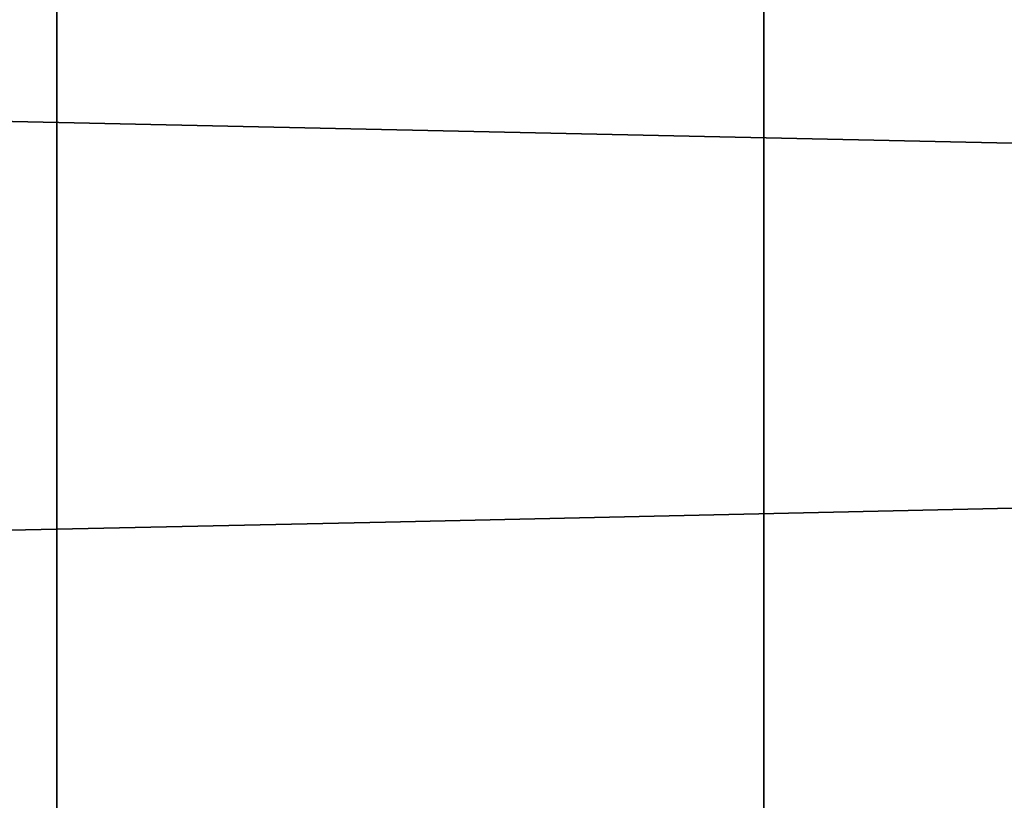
# Model space of a CAD drawing. Header units: millimetres. Extents: x 132157 to 155303, y 33763 to 45643.
# Tile 174 of 256: x 133034.869 to 133035.704, y 42940.32 to 42940.982. Entities that reach past the tile are written whole.
import ezdxf

# ---------------------------------------------------------------- set-up
doc = ezdxf.new("R2010")
doc.units = ezdxf.units.MM
doc.header["$LTSCALE"] = 20
doc.layers.add('RÁM', color=4, linetype='Continuous', lineweight=35)

msp = doc.modelspace()

# ---------------------------------------------------------------- linework, layer by layer
at = {"layer": 'RÁM', "ltscale": 0.5}
for p, q in [((133034.89999, 42952.06886), (133034.89999, 42885.93991)), ((133035.49999, 42952.0688), (133035.49999, 42885.9399)), ((133036.70562, 42940.85574), (133032.99846, 42940.93678)), ((133036.35383, 42940.58194), (133035.17903, 42940.55599))]:
    msp.add_line(p, q, dxfattribs=at)
msp.add_lwpolyline([(133035.17903, 42940.55599), (133034.58091, 42940.54329), (133034.28816, 42940.5371), (133032.73889, 42940.50318)], dxfattribs=at)

doc.saveas('drawing.dxf')
